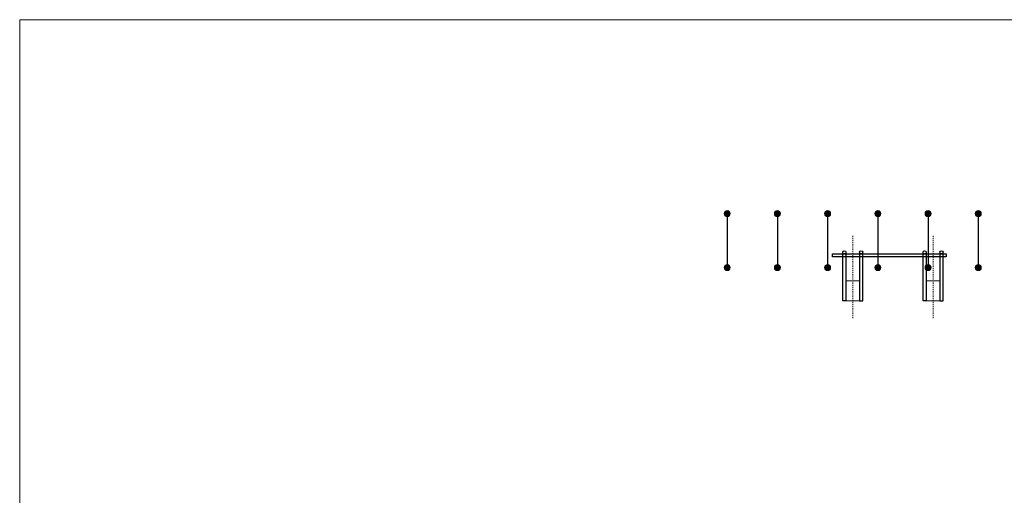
# Model space of a CAD drawing. Extents: x 5346 to 6997, y 23474 to 24083.
# Tile 5 of 25: x 5346 to 5444, y 24022 to 24070. Entities that reach past the tile are written whole.
import ezdxf

# ---------------------------------------------------------------- set-up
doc = ezdxf.new("R2010")
doc.units = 0
doc.header["$MEASUREMENT"] = 0
doc.linetypes.add('Wisdot4', pattern=[0.28125, 0.125, -0.0625, 0.03125, -0.0625])
doc.layers.add('B_ANNO_NOPLOT', color=47, linetype='Continuous', lineweight=18, plot=False)
for name, color, linetype, lineweight in [('B_CNTR', 1, 'Wisdot4', 18), ('B_DETAIL', 7, 'Continuous', 18), ('B_REBAR', 5, 'Continuous', 25), ('B_STEEL', 92, 'Continuous', 18)]:
    doc.layers.add(name, color=color, linetype=linetype, lineweight=lineweight)

# ---------------------------------------------------------------- blocks, each defined once
blk = doc.blocks.new('DOT')
at = {"lineweight": 0}
h = blk.add_hatch(color=256, dxfattribs=at)
h.dxf.hatch_style = 1
h.paths.add_polyline_path([(0.25, 0, 1), (-0.25, 0, 1)])
blk.add_circle((0, 0), 0.25, dxfattribs=at)
blk.add_circle((0, 0), 0.25, dxfattribs=at)
blk = doc.blocks.new('REBAR PLAN')
at = {"layer": 'B_REBAR'}
blk.add_line((0, 2.9875), (0, -2.9875), dxfattribs=at)
at = {"layer": 'B_REBAR', "xscale": 1.2, "yscale": 1.2, "zscale": 1.2}
for p in [(0, 2.6875), (0, -2.6875)]:
    blk.add_blockref('DOT', p, dxfattribs=at)
blk = doc.blocks.new('*U64')
at = {"layer": 'B_ANNO_NOPLOT', "flags": 128}
blk.add_lwpolyline([(0, 0), (0, 252), (323.928, 252), (323.928, 238.855), (378, 238.855), (378, 40.5), (316.571, 40.5), (316.571, 0)], close=True, dxfattribs=at)
at = {"layer": 'B_REBAR'}
for p in [(70.443, 230.013), (75.443, 230.013), (80.443, 230.013), (85.443, 230.013), (90.443, 230.013), (95.443, 230.013)]:
    blk.add_blockref('REBAR PLAN', p, dxfattribs=at)
blk = doc.blocks.new('PlanViewAssembly')
at = {"layer": 'B_CNTR'}
for p, q in [((-3.652, 1.807), (-3.652, -6.424)), ((4.348, 1.807), (4.348, -6.424))]:
    blk.add_line(p, q, dxfattribs=at)
at = {"layer": 'B_REBAR'}
blk.add_lwpolyline([(5.652, -0.312), (-5.652, -0.312), (-5.652, 0), (5.652, 0)], close=True, dxfattribs=at)
for points in [[(-4.34, 0.156), (-4.34, -4.688), (-4.652, -4.688), (-4.652, 0.156)], [(-2.964, 0.156), (-2.964, -4.688), (-2.652, -4.688), (-2.652, 0.156)], [(3.66, 0.156), (3.66, -4.688), (3.348, -4.688), (3.348, 0.156)], [(5.036, 0.156), (5.036, -4.688), (5.348, -4.688), (5.348, 0.156)]]:
    blk.add_lwpolyline(points, dxfattribs=at)
for centre in [(-4.496, 0.156), (-2.808, 0.156), (3.504, 0.156), (5.192, 0.156)]:
    blk.add_circle(centre, 0.156, dxfattribs=at)
at = {"layer": 'B_STEEL'}
for points in [[(-2.964, -4.688), (-2.964, -2.688), (-4.34, -2.688), (-4.34, -4.688)], [(5.036, -4.688), (5.036, -2.688), (3.66, -2.688), (3.66, -4.688)]]:
    blk.add_lwpolyline(points, close=True, dxfattribs=at)
blk = doc.blocks.new('*U59')
at = {"layer": 'B_ANNO_NOPLOT', "flags": 128}
blk.add_lwpolyline([(0, 0), (0, 252), (323.928, 252), (323.928, 238.855), (378, 238.855), (378, 40.5), (316.571, 40.5), (316.571, 0)], close=True, dxfattribs=at)
at = {"layer": 'B_DETAIL'}
blk.add_blockref('PlanViewAssembly', (86.595, 228.701), dxfattribs=at)

msp = doc.modelspace()

# ---------------------------------------------------------------- block references
for name in ['*U64', '*U59']:
    msp.add_blockref(name, (5346.303, 23817.785))

doc.saveas('drawing.dxf')
